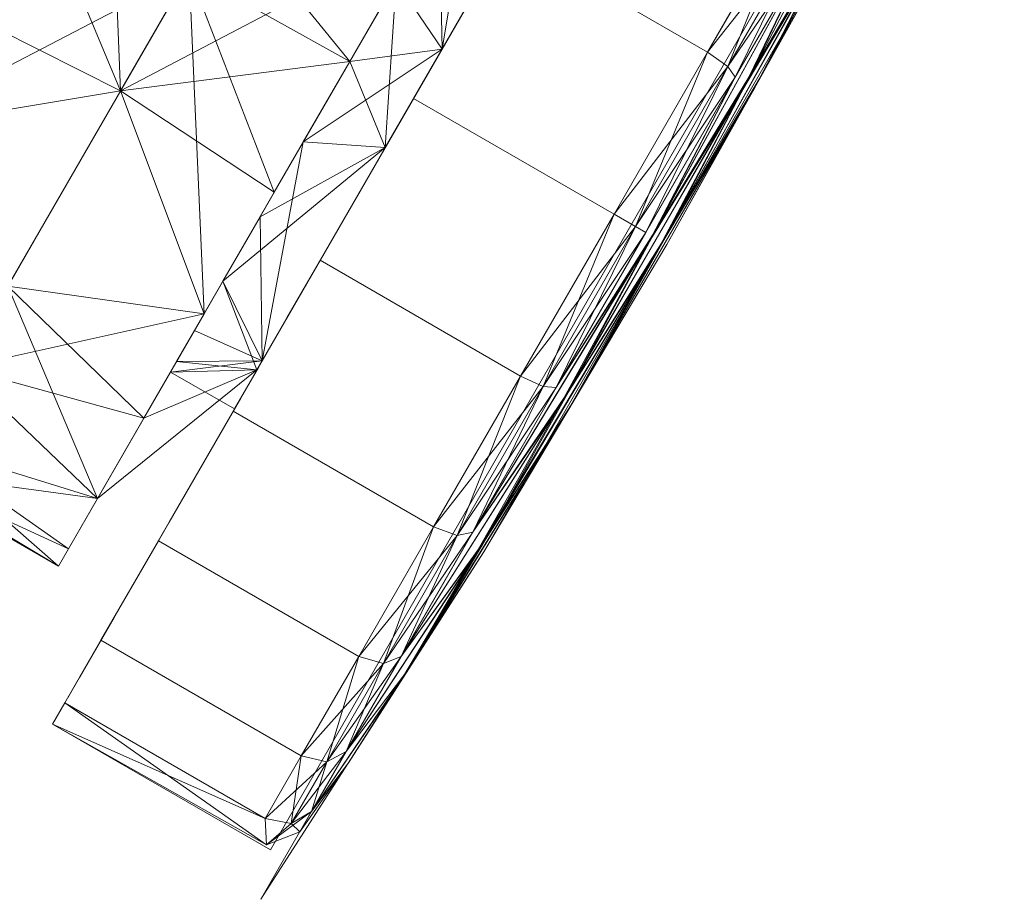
# Model space of a CAD drawing. Header units: inches. Extents: x -296 to -171, y 54 to 179.
# Tile 2 of 75: x -281.32 to -279.71, y 61.8 to 63.24. Entities that reach past the tile are written whole.
import ezdxf

# ---------------------------------------------------------------- set-up
doc = ezdxf.new("R2010")
doc.units = ezdxf.units.IN
doc.header["$LTSCALE"] = 0.299896
doc.header["$MEASUREMENT"] = 0
doc.layers.add('A-FURN-HAWORTH-ATT', color=7, linetype='Continuous')
doc.layers.add('CET Default', color=7, linetype='Continuous')
doc.layers.add('A-FURN-P-SEAT', color=7, linetype='Continuous', true_color=0xce0000)
doc.layers.add('CET color Black', color=7, linetype='Continuous', true_color=0x000000)
doc.styles.add('Arial', font='arial.ttf')

# ---------------------------------------------------------------- blocks, each defined once
blk = doc.blocks.new('*C69')
at = {"layer": 'A-FURN-P-SEAT', "linetype": 'Continuous', "lineweight": 0}
for points in [[(-0.8605, 27.5778), (-0.8924, 26.9027), (-0.8924, 25.7328), (-0.8605, 25.0576), (-0.8605, 27.5778)], [(-0.4217, 27.5), (-0.8334, 27.5), (-0.8334, 25.1354), (-0.4217, 25.1354), (-0.4217, 27.5)], [(0.4217, 25.6196), (0.4217, 26.9046), (0.3008, 26.9046), (0.3008, 27.2712), (-0.3008, 27.2712), (-0.3008, 26.9046), (-0.4217, 26.9046), (-0.4217, 25.6196), (-0.2463, 25.3571), (0.2463, 25.3571), (0.4217, 25.6196)]]:
    blk.add_lwpolyline(points, close=True, dxfattribs=at)
at = {"layer": 'A-FURN-HAWORTH-ATT', "linetype": 'Continuous', "style": 'Arial'}
for tag in ['CAPPN', 'CAPTG', 'CAPQT', 'CAPMC', 'CAPMG', 'L2', 'L3', 'PSPN', 'PST1', 'PST2', 'PST3', 'PSQT', 'PSMC', 'L1']:
    blk.add_attdef(tag, (0, 0), '', height=0.00394, dxfattribs=at).dxf.unprotected_set("ltscale", 0)
blk = doc.blocks.new('*C115')
at = {"layer": 'CET color Black', "linetype": 'Continuous', "lineweight": 0}
for points in [[(-0.8413, 27.4458, 0.8801), (-0.8605, 27.4506, 1.1823), (-0.8237, 27.4963, 1.1838), (-0.8413, 27.4458, 0.8801)], [(-0.8237, 27.4963, 1.1838), (-0.8605, 27.4506, 1.1823), (-0.8605, 27.412, 1.4756), (-0.8237, 27.4963, 1.1838)], [(-0.8237, 27.4963, 1.1838), (-0.8605, 27.412, 1.4756), (-0.8413, 27.4458, 1.4846), (-0.8237, 27.4963, 1.1838)], [(-0.8005, 27.4597, 0.8763), (-0.8413, 27.4458, 0.8801), (-0.8237, 27.4963, 1.1838), (-0.8005, 27.4597, 0.8763)], [(-0.8237, 27.4963, 1.1838), (-0.8413, 27.4458, 1.4846), (-0.8005, 27.4597, 1.4884), (-0.8237, 27.4963, 1.1838)], [(-0.4217, 27.4597, 1.4884), (-0.4217, 27.5, 1.1823), (-0.8237, 27.4963, 1.1838), (-0.4217, 27.4597, 1.4884)], [(-0.4217, 27.5, 1.1823), (-0.8005, 27.4597, 0.8763), (-0.8237, 27.4963, 1.1838), (-0.4217, 27.5, 1.1823)], [(-0.4217, 27.4597, 1.4884), (-0.8237, 27.4963, 1.1838), (-0.8005, 27.4597, 1.4884), (-0.4217, 27.4597, 1.4884)], [(-0.4217, 27.5, 1.1823), (-0.4217, 27.4597, 0.8763), (-0.8005, 27.4597, 0.8763), (-0.4217, 27.5, 1.1823)], [(-0.8005, 27.3416, 0.5912), (-0.8413, 27.4458, 0.8801), (-0.8005, 27.4597, 0.8763), (-0.8005, 27.3416, 0.5912)], [(-0.8005, 27.4597, 1.4884), (-0.8413, 27.4458, 1.4846), (-0.8413, 27.3291, 1.7663), (-0.8005, 27.4597, 1.4884)], [(-0.8005, 27.4597, 1.4884), (-0.8413, 27.3291, 1.7663), (-0.8005, 27.3416, 1.7735), (-0.8005, 27.4597, 1.4884)], [(-0.8605, 27.4506, 1.1823), (-0.8605, 27.412, 0.8891), (-0.873, 27.3128, 1.1684), (-0.8605, 27.4506, 1.1823)], [(-0.8605, 27.4506, 1.1823), (-0.873, 27.3128, 1.1684), (-0.8605, 27.412, 1.4756), (-0.8605, 27.4506, 1.1823)], [(-0.8413, 27.4458, 0.8801), (-0.8605, 27.412, 0.8891), (-0.8605, 27.4506, 1.1823), (-0.8413, 27.4458, 0.8801)], [(-0.8413, 27.3291, 0.5984), (-0.8605, 27.412, 0.8891), (-0.8413, 27.4458, 0.8801), (-0.8413, 27.3291, 0.5984)], [(-0.8413, 27.4458, 1.4846), (-0.8605, 27.412, 1.4756), (-0.8605, 27.2988, 1.7488), (-0.8413, 27.4458, 1.4846)], [(-0.8413, 27.4458, 1.4846), (-0.8605, 27.2988, 1.7488), (-0.8413, 27.3291, 1.7663), (-0.8413, 27.4458, 1.4846)], [(-0.8005, 27.3416, 0.5912), (-0.8413, 27.3291, 0.5984), (-0.8413, 27.4458, 0.8801), (-0.8005, 27.3416, 0.5912)], [(-0.8605, 27.412, 1.4756), (-0.873, 27.3128, 1.1684), (-0.8814, 27.1302, 1.4642), (-0.8605, 27.412, 1.4756)], [(-0.8605, 27.412, 1.4756), (-0.8814, 27.1302, 1.4642), (-0.8605, 27.2988, 1.7488), (-0.8605, 27.412, 1.4756)], [(-0.8605, 27.412, 0.8891), (-0.8605, 27.2988, 0.6159), (-0.8802, 27.1415, 0.8664), (-0.8605, 27.412, 0.8891)], [(-0.8605, 27.412, 0.8891), (-0.8802, 27.1415, 0.8664), (-0.873, 27.3128, 1.1684), (-0.8605, 27.412, 0.8891)], [(-0.8413, 27.3291, 0.5984), (-0.8605, 27.2988, 0.6159), (-0.8605, 27.412, 0.8891), (-0.8413, 27.3291, 0.5984)], [(-0.8005, 27.1537, 0.3463), (-0.8413, 27.3291, 0.5984), (-0.8005, 27.3416, 0.5912), (-0.8005, 27.1537, 0.3463)], [(-0.8005, 27.3416, 1.7735), (-0.8413, 27.3291, 1.7663), (-0.8413, 27.1435, 2.0081), (-0.8005, 27.3416, 1.7735)], [(-0.8005, 27.3416, 1.7735), (-0.8413, 27.1435, 2.0081), (-0.8005, 27.1537, 2.0184), (-0.8005, 27.3416, 1.7735)], [(-0.8413, 27.1435, 0.3565), (-0.8605, 27.2988, 0.6159), (-0.8413, 27.3291, 0.5984), (-0.8413, 27.1435, 0.3565)], [(-0.8413, 27.3291, 1.7663), (-0.8605, 27.2988, 1.7488), (-0.8605, 27.1188, 1.9834), (-0.8413, 27.3291, 1.7663)], [(-0.8413, 27.3291, 1.7663), (-0.8605, 27.1188, 1.9834), (-0.8413, 27.1435, 2.0081), (-0.8413, 27.3291, 1.7663)], [(-0.8005, 27.1537, 0.3463), (-0.8413, 27.1435, 0.3565), (-0.8413, 27.3291, 0.5984), (-0.8005, 27.1537, 0.3463)], [(-0.873, 27.3128, 1.1684), (-0.8802, 27.1415, 0.8664), (-0.8924, 26.9027, 1.1638), (-0.873, 27.3128, 1.1684)], [(-0.873, 27.3128, 1.1684), (-0.8924, 26.9027, 1.1638), (-0.8814, 27.1302, 1.4642), (-0.873, 27.3128, 1.1684)], [(-0.8605, 27.2988, 1.7488), (-0.8814, 27.1302, 1.4642), (-0.8843, 26.8842, 1.7488), (-0.8605, 27.2988, 1.7488)], [(-0.8605, 27.2988, 1.7488), (-0.8843, 26.8842, 1.7488), (-0.8605, 27.1188, 1.9834), (-0.8605, 27.2988, 1.7488)], [(-0.8605, 27.2988, 0.6159), (-0.8605, 27.1188, 0.3812), (-0.8825, 26.9098, 0.5902), (-0.8605, 27.2988, 0.6159)], [(-0.8605, 27.2988, 0.6159), (-0.8825, 26.9098, 0.5902), (-0.8802, 27.1415, 0.8664), (-0.8605, 27.2988, 0.6159)], [(-0.8413, 27.1435, 0.3565), (-0.8605, 27.1188, 0.3812), (-0.8605, 27.2988, 0.6159), (-0.8413, 27.1435, 0.3565)], [(0, 27.2666, 1.0361), (-0.3008, 27.2387, 0.9356), (-0.3008, 27.2712, 1.1823), (0, 27.2666, 1.0361)], [(0, 27.2119, 1.5351), (0, 27.2666, 1.0361), (-0.3008, 27.2712, 1.1823), (0, 27.2119, 1.5351)], [(0, 27.2119, 1.5351), (-0.3008, 27.2712, 1.1823), (-0.3008, 27.2387, 1.4291), (0, 27.2119, 1.5351)], [(0, 27.2666, 1.0361), (0, 27.0702, 0.5843), (-0.3008, 27.1434, 0.7056), (0, 27.2666, 1.0361)], [(0, 27.2666, 1.0361), (-0.3008, 27.1434, 0.7056), (-0.3008, 27.2387, 0.9356), (0, 27.2666, 1.0361)], [(0, 27.2119, 1.5351), (-0.3008, 27.2387, 1.4291), (-0.3008, 27.1434, 1.6591), (0, 27.2119, 1.5351)], [(0, 26.9158, 1.9348), (0, 27.2119, 1.5351), (-0.3008, 27.1434, 1.6591), (0, 26.9158, 1.9348)], [(-0.8005, 26.9089, 0.1584), (-0.8413, 27.1435, 0.3565), (-0.8005, 27.1537, 0.3463), (-0.8005, 26.9089, 0.1584)], [(-0.8005, 27.1537, 2.0184), (-0.8413, 27.1435, 2.0081), (-0.8413, 26.9016, 2.1937), (-0.8005, 27.1537, 2.0184)], [(-0.8005, 27.1537, 2.0184), (-0.8413, 26.9016, 2.1937), (-0.8005, 26.9089, 2.2063), (-0.8005, 27.1537, 2.0184)], [(-0.8814, 27.1302, 1.4642), (-0.8924, 26.9027, 1.1638), (-0.8966, 26.6109, 1.4756), (-0.8814, 27.1302, 1.4642)], [(-0.8814, 27.1302, 1.4642), (-0.8966, 26.6109, 1.4756), (-0.8843, 26.8842, 1.7488), (-0.8814, 27.1302, 1.4642)], [(-0.8802, 27.1415, 0.8664), (-0.8825, 26.9098, 0.5902), (-0.896, 26.6319, 0.8682), (-0.8802, 27.1415, 0.8664)], [(-0.8802, 27.1415, 0.8664), (-0.896, 26.6319, 0.8682), (-0.8924, 26.9027, 1.1638), (-0.8802, 27.1415, 0.8664)], [(-0.8413, 26.9016, 0.1709), (-0.8605, 27.1188, 0.3812), (-0.8413, 27.1435, 0.3565), (-0.8413, 26.9016, 0.1709)], [(-0.8413, 27.1435, 2.0081), (-0.8605, 27.1188, 1.9834), (-0.8605, 26.8842, 2.1635), (-0.8413, 27.1435, 2.0081)], [(-0.8413, 27.1435, 2.0081), (-0.8605, 26.8842, 2.1635), (-0.8413, 26.9016, 2.1937), (-0.8413, 27.1435, 2.0081)], [(-0.8005, 26.9089, 0.1584), (-0.8413, 26.9016, 0.1709), (-0.8413, 27.1435, 0.3565), (-0.8005, 26.9089, 0.1584)], [(-0.3008, 26.8846, 1.3342), (-0.4217, 26.8308, 1.479), (-0.3008, 27.1434, 1.6591), (-0.3008, 26.8846, 1.3342)], [(-0.4217, 26.8308, 1.479), (-0.3008, 26.9919, 1.8565), (-0.3008, 27.1434, 1.6591), (-0.4217, 26.8308, 1.479)], [(0, 27.0702, 0.5843), (-0.3008, 26.9919, 0.5081), (-0.3008, 27.1434, 0.7056), (0, 27.0702, 0.5843)], [(0, 26.9158, 1.9348), (-0.3008, 27.1434, 1.6591), (-0.3008, 26.9919, 1.8565), (0, 26.9158, 1.9348)], [(-0.8605, 27.1188, 1.9834), (-0.8843, 26.8842, 1.7488), (-0.8814, 26.5996, 1.9948), (-0.8605, 27.1188, 1.9834)], [(-0.8605, 27.1188, 0.3812), (-0.8802, 26.6336, 0.3585), (-0.8825, 26.9098, 0.5902), (-0.8605, 27.1188, 0.3812)], [(-0.8605, 27.1188, 1.9834), (-0.8814, 26.5996, 1.9948), (-0.8605, 26.8842, 2.1635), (-0.8605, 27.1188, 1.9834)], [(-0.8605, 27.1188, 0.3812), (-0.8605, 26.8842, 0.2012), (-0.8802, 26.6336, 0.3585), (-0.8605, 27.1188, 0.3812)], [(-0.8413, 26.9016, 0.1709), (-0.8605, 26.8842, 0.2012), (-0.8605, 27.1188, 0.3812), (-0.8413, 26.9016, 0.1709)], [(0, 27.0702, 0.5843), (0, 26.5468, 0.2381), (-0.3008, 26.7944, 0.3566), (0, 27.0702, 0.5843)], [(0, 27.0702, 0.5843), (-0.3008, 26.7944, 0.3566), (-0.3008, 26.9919, 0.5081), (0, 27.0702, 0.5843)], [(0, 27.0702, 0.5843), (0.3008, 26.7944, 0.3566), (0, 26.5468, 0.2381), (0, 27.0702, 0.5843)], [(-0.4217, 26.8308, 1.479), (-0.3008, 26.7327, 1.5973), (-0.3008, 26.9919, 1.8565), (-0.4217, 26.8308, 1.479)], [(0, 26.9158, 1.9348), (-0.3008, 26.9919, 1.8565), (-0.3008, 26.7944, 2.008), (0, 26.9158, 1.9348)], [(-0.8825, 26.9098, 0.5902), (-0.8924, 26.3362, 0.5974), (-0.896, 26.6319, 0.8682), (-0.8825, 26.9098, 0.5902)], [(-0.8825, 26.9098, 0.5902), (-0.8802, 26.6336, 0.3585), (-0.8924, 26.3362, 0.5974), (-0.8825, 26.9098, 0.5902)], [(-0.8005, 26.6237, 0.0403), (-0.8413, 26.9016, 0.1709), (-0.8005, 26.9089, 0.1584), (-0.8005, 26.6237, 0.0403)], [(-0.8005, 26.9089, 2.2063), (-0.8413, 26.9016, 2.1937), (-0.8413, 26.62, 2.3104), (-0.8005, 26.9089, 2.2063)], [(-0.8005, 26.9089, 2.2063), (-0.8413, 26.62, 2.3104), (-0.8005, 26.6237, 2.3244), (-0.8005, 26.9089, 2.2063)], [(-0.4217, 26.8138, 0.8296), (-0.3008, 26.9046, 1.1823), (-0.3008, 26.8846, 1.0304), (-0.4217, 26.8138, 0.8296)], [(-0.4217, 26.8308, 1.479), (-0.3008, 26.8846, 1.3342), (-0.3008, 26.9046, 1.1823), (-0.4217, 26.8308, 1.479)], [(-0.4217, 26.8308, 1.479), (-0.3008, 26.9046, 1.1823), (-0.4217, 26.8138, 0.8296), (-0.4217, 26.8308, 1.479)], [(0, 26.322, 2.1628), (0, 26.9158, 1.9348), (-0.3008, 26.7944, 2.008), (0, 26.322, 2.1628)], [(0, 26.322, 2.1628), (0.3008, 26.7944, 2.008), (0, 26.9158, 1.9348), (0, 26.322, 2.1628)], [(-0.8924, 26.9027, 1.1638), (-0.896, 26.6319, 0.8682), (-0.9005, 26.3177, 1.1823), (-0.8924, 26.9027, 1.1638)], [(-0.8924, 26.9027, 1.1638), (-0.9005, 26.3177, 1.1823), (-0.8966, 26.6109, 1.4756), (-0.8924, 26.9027, 1.1638)], [(-0.8413, 26.62, 0.0543), (-0.8605, 26.8842, 0.2012), (-0.8413, 26.9016, 0.1709), (-0.8413, 26.62, 0.0543)], [(-0.8413, 26.9016, 2.1937), (-0.8605, 26.8842, 2.1635), (-0.8605, 26.6109, 2.2767), (-0.8413, 26.9016, 2.1937)], [(-0.8413, 26.9016, 2.1937), (-0.8605, 26.6109, 2.2767), (-0.8413, 26.62, 2.3104), (-0.8413, 26.9016, 2.1937)], [(-0.8005, 26.6237, 0.0403), (-0.8413, 26.62, 0.0543), (-0.8413, 26.9016, 0.1709), (-0.8005, 26.6237, 0.0403)], [(-0.8843, 26.8842, 1.7488), (-0.8966, 26.6109, 1.4756), (-0.8924, 26.2992, 1.7673), (-0.8843, 26.8842, 1.7488)], [(-0.8843, 26.8842, 1.7488), (-0.8924, 26.2992, 1.7673), (-0.8814, 26.5996, 1.9948), (-0.8843, 26.8842, 1.7488)], [(-0.8605, 26.8842, 2.1635), (-0.8814, 26.5996, 1.9948), (-0.873, 26.3038, 2.1774), (-0.8605, 26.8842, 2.1635)], [(-0.8605, 26.8842, 0.2012), (-0.873, 26.3316, 0.1872), (-0.8802, 26.6336, 0.3585), (-0.8605, 26.8842, 0.2012)], [(-0.8605, 26.8842, 0.2012), (-0.8605, 26.6109, 0.088), (-0.873, 26.3316, 0.1872), (-0.8605, 26.8842, 0.2012)], [(-0.8605, 26.8842, 2.1635), (-0.873, 26.3038, 2.1774), (-0.8605, 26.6109, 2.2767), (-0.8605, 26.8842, 2.1635)], [(-0.8413, 26.62, 0.0543), (-0.8605, 26.6109, 0.088), (-0.8605, 26.8842, 0.2012), (-0.8413, 26.62, 0.0543)], [(-0.4217, 26.8138, 0.8296), (-0.3008, 26.8846, 1.0304), (-0.3008, 26.826, 0.8889), (-0.4217, 26.8138, 0.8296)], [(-0.4217, 26.4108, 1.7806), (-0.3008, 26.7327, 1.5973), (-0.4217, 26.8308, 1.479), (-0.4217, 26.4108, 1.7806)], [(-0.4217, 26.8138, 0.8296), (-0.3008, 26.826, 0.8889), (-0.3008, 26.7327, 0.7674), (-0.4217, 26.8138, 0.8296)], [(-0.4217, 26.8138, 0.8296), (-0.3008, 26.6111, 0.6741), (-0.3008, 26.4696, 0.6155), (-0.4217, 26.8138, 0.8296)], [(-0.4217, 26.8138, 0.8296), (-0.3008, 26.4696, 0.6155), (-0.4217, 26.2248, 0.584), (-0.4217, 26.8138, 0.8296)], [(-0.4217, 26.8138, 0.8296), (-0.3008, 26.7327, 0.7674), (-0.3008, 26.6111, 0.6741), (-0.4217, 26.8138, 0.8296)], [(0, 26.5468, 0.2381), (-0.3008, 26.5645, 0.2613), (-0.3008, 26.7944, 0.3566), (0, 26.5468, 0.2381)], [(0, 26.322, 2.1628), (-0.3008, 26.7944, 2.008), (-0.3008, 26.5645, 2.1033), (0, 26.322, 2.1628)], [(0, 26.5468, 0.2381), (0.3008, 26.7944, 0.3566), (0.3008, 26.5645, 0.2613), (0, 26.5468, 0.2381)], [(0, 26.322, 2.1628), (0.3008, 26.5645, 2.1033), (0.3008, 26.7944, 2.008), (0, 26.322, 2.1628)], [(-0.4217, 26.4108, 1.7806), (-0.3008, 26.6111, 1.6906), (-0.3008, 26.7327, 1.5973), (-0.4217, 26.4108, 1.7806)], [(-0.896, 26.6319, 0.8682), (-0.8966, 26.0245, 0.8891), (-0.9005, 26.3177, 1.1823), (-0.896, 26.6319, 0.8682)], [(-0.896, 26.6319, 0.8682), (-0.8924, 26.3362, 0.5974), (-0.8966, 26.0245, 0.8891), (-0.896, 26.6319, 0.8682)], [(-0.8802, 26.6336, 0.3585), (-0.8814, 26.0358, 0.3698), (-0.8924, 26.3362, 0.5974), (-0.8802, 26.6336, 0.3585)], [(-0.8802, 26.6336, 0.3585), (-0.873, 26.3316, 0.1872), (-0.8814, 26.0358, 0.3698), (-0.8802, 26.6336, 0.3585)], [(-0.8413, 26.3177, 0.0145), (-0.8605, 26.6109, 0.088), (-0.8413, 26.62, 0.0543), (-0.8413, 26.3177, 0.0145)], [(-0.8413, 26.62, 2.3104), (-0.8605, 26.6109, 2.2767), (-0.8605, 26.3177, 2.3152), (-0.8413, 26.62, 2.3104)], [(-0.8413, 26.62, 2.3104), (-0.8605, 26.3177, 2.3152), (-0.8413, 26.3177, 2.3502), (-0.8413, 26.62, 2.3104)], [(-0.8005, 26.3177, 0), (-0.8413, 26.62, 0.0543), (-0.8005, 26.6237, 0.0403), (-0.8005, 26.3177, 0)], [(-0.8005, 26.6237, 2.3244), (-0.8413, 26.62, 2.3104), (-0.8413, 26.3177, 2.3502), (-0.8005, 26.6237, 2.3244)], [(-0.8005, 26.6237, 2.3244), (-0.8413, 26.3177, 2.3502), (-0.8005, 26.3177, 2.3647), (-0.8005, 26.6237, 2.3244)], [(-0.8005, 26.3177, 0), (-0.8413, 26.3177, 0.0145), (-0.8413, 26.62, 0.0543), (-0.8005, 26.3177, 0)], [(-0.8966, 26.6109, 1.4756), (-0.9005, 26.3177, 1.1823), (-0.896, 26.0035, 1.4965), (-0.8966, 26.6109, 1.4756)], [(-0.8966, 26.6109, 1.4756), (-0.896, 26.0035, 1.4965), (-0.8924, 26.2992, 1.7673), (-0.8966, 26.6109, 1.4756)], [(-0.8814, 26.5996, 1.9948), (-0.8924, 26.2992, 1.7673), (-0.8802, 26.0018, 2.0061), (-0.8814, 26.5996, 1.9948)], [(-0.8814, 26.5996, 1.9948), (-0.8802, 26.0018, 2.0061), (-0.873, 26.3038, 2.1774), (-0.8814, 26.5996, 1.9948)], [(-0.8605, 26.6109, 0.088), (-0.8605, 26.0245, 0.088), (-0.873, 26.3316, 0.1872), (-0.8605, 26.6109, 0.088)], [(-0.8605, 26.6109, 2.2767), (-0.873, 26.3038, 2.1774), (-0.8605, 26.0245, 2.2767), (-0.8605, 26.6109, 2.2767)], [(-0.8413, 26.3177, 0.0145), (-0.8605, 26.3177, 0.0494), (-0.8605, 26.6109, 0.088), (-0.8413, 26.3177, 0.0145)], [(-0.8605, 26.6109, 0.088), (-0.8605, 26.3177, 0.0494), (-0.8605, 26.0245, 0.088), (-0.8605, 26.6109, 0.088)], [(-0.8605, 26.6109, 2.2767), (-0.8605, 26.0245, 2.2767), (-0.8605, 26.3177, 2.3152), (-0.8605, 26.6109, 2.2767)], [(-0.4217, 26.4108, 1.7806), (-0.3008, 26.4696, 1.7492), (-0.3008, 26.6111, 1.6906), (-0.4217, 26.4108, 1.7806)], [(0, 26.5468, 0.2381), (-0.3008, 26.3177, 0.2289), (-0.3008, 26.5645, 0.2613), (0, 26.5468, 0.2381)], [(0, 26.322, 2.1628), (-0.3008, 26.5645, 2.1033), (-0.3008, 26.3177, 2.1358), (0, 26.322, 2.1628)], [(0, 26.5468, 0.2381), (0.3008, 26.5645, 0.2613), (0.3008, 26.3177, 0.2289), (0, 26.5468, 0.2381)], [(0, 26.5468, 0.2381), (0, 25.812, 0.3526), (-0.3008, 26.0709, 0.2613), (0, 26.5468, 0.2381)], [(0, 26.5468, 0.2381), (-0.3008, 26.0709, 0.2613), (-0.3008, 26.3177, 0.2289), (0, 26.5468, 0.2381)], [(0, 26.5468, 0.2381), (0.3008, 26.3177, 0.2289), (0.3008, 26.0709, 0.2613), (0, 26.5468, 0.2381)], [(0, 26.5468, 0.2381), (0.3008, 26.0709, 0.2613), (0, 25.812, 0.3526), (0, 26.5468, 0.2381)], [(-0.4217, 26.2248, 0.584), (-0.3008, 26.4696, 0.6155), (-0.3008, 26.3177, 0.5955), (-0.4217, 26.2248, 0.584)], [(-0.4217, 26.4108, 1.7806), (-0.3008, 26.3177, 1.7692), (-0.3008, 26.4696, 1.7492), (-0.4217, 26.4108, 1.7806)], [(-0.4217, 25.8461, 1.562), (-0.3008, 26.1658, 1.7492), (-0.4217, 26.4108, 1.7806), (-0.4217, 25.8461, 1.562)], [(-0.4217, 26.4108, 1.7806), (-0.3008, 26.1658, 1.7492), (-0.3008, 26.3177, 1.7692), (-0.4217, 26.4108, 1.7806)], [(-0.8924, 26.3362, 0.5974), (-0.8843, 25.7512, 0.6159), (-0.8966, 26.0245, 0.8891), (-0.8924, 26.3362, 0.5974)], [(-0.8924, 26.3362, 0.5974), (-0.8814, 26.0358, 0.3698), (-0.8843, 25.7512, 0.6159), (-0.8924, 26.3362, 0.5974)], [(-0.873, 26.3316, 0.1872), (-0.8605, 25.7512, 0.2012), (-0.8814, 26.0358, 0.3698), (-0.873, 26.3316, 0.1872)], [(-0.873, 26.3316, 0.1872), (-0.8605, 26.0245, 0.088), (-0.8605, 25.7512, 0.2012), (-0.873, 26.3316, 0.1872)], [(-0.9005, 26.3177, 1.1823), (-0.8966, 26.0245, 0.8891), (-0.8924, 25.7327, 1.2008), (-0.9005, 26.3177, 1.1823)], [(-0.9005, 26.3177, 1.1823), (-0.8924, 25.7327, 1.2008), (-0.896, 26.0035, 1.4965), (-0.9005, 26.3177, 1.1823)], [(-0.8413, 26.0155, 0.0543), (-0.8605, 26.0245, 0.088), (-0.8605, 26.3177, 0.0494), (-0.8413, 26.0155, 0.0543)], [(-0.8413, 26.0155, 0.0543), (-0.8605, 26.3177, 0.0494), (-0.8413, 26.3177, 0.0145), (-0.8413, 26.0155, 0.0543)], [(-0.8413, 26.3177, 2.3502), (-0.8605, 26.3177, 2.3152), (-0.8605, 26.0245, 2.2767), (-0.8413, 26.3177, 2.3502)], [(-0.8413, 26.3177, 2.3502), (-0.8605, 26.0245, 2.2767), (-0.8413, 26.0155, 2.3104), (-0.8413, 26.3177, 2.3502)], [(-0.8005, 26.0117, 0.0403), (-0.8413, 26.0155, 0.0543), (-0.8413, 26.3177, 0.0145), (-0.8005, 26.0117, 0.0403)], [(-0.8005, 26.0117, 0.0403), (-0.8413, 26.3177, 0.0145), (-0.8005, 26.3177, 0), (-0.8005, 26.0117, 0.0403)], [(-0.8005, 26.3177, 2.3647), (-0.8413, 26.3177, 2.3502), (-0.8413, 26.0155, 2.3104), (-0.8005, 26.3177, 2.3647)], [(-0.8005, 26.3177, 2.3647), (-0.8413, 26.0155, 2.3104), (-0.8005, 26.0117, 2.3244), (-0.8005, 26.3177, 2.3647)], [(-0.4217, 26.2248, 0.584), (-0.3008, 26.3177, 0.5955), (-0.3008, 26.1658, 0.6155), (-0.4217, 26.2248, 0.584)], [(-0.3008, 26.3177, 2.1358), (0, 26.2033, 2.1363), (0, 26.322, 2.1628), (-0.3008, 26.3177, 2.1358)], [(-0.3008, 26.3177, 2.1358), (-0.3008, 26.144, 2.1358), (0, 26.2033, 2.1363), (-0.3008, 26.3177, 2.1358)], [(-0.8924, 26.2992, 1.7673), (-0.896, 26.0035, 1.4965), (-0.8825, 25.7256, 1.7745), (-0.8924, 26.2992, 1.7673)], [(-0.8924, 26.2992, 1.7673), (-0.8825, 25.7256, 1.7745), (-0.8802, 26.0018, 2.0061), (-0.8924, 26.2992, 1.7673)], [(-0.873, 26.3038, 2.1774), (-0.8802, 26.0018, 2.0061), (-0.8605, 25.7512, 2.1635), (-0.873, 26.3038, 2.1774)], [(-0.873, 26.3038, 2.1774), (-0.8605, 25.7512, 2.1635), (-0.8605, 26.0245, 2.2767), (-0.873, 26.3038, 2.1774)], [(-0.4217, 26.2248, 0.584), (-0.3008, 26.1658, 0.6155), (-0.3008, 26.0243, 0.6741), (-0.4217, 26.2248, 0.584)], [(-0.4217, 26.2248, 0.584), (-0.3008, 26.0243, 0.6741), (-0.3008, 25.9027, 0.7674), (-0.4217, 26.2248, 0.584)], [(-0.4217, 26.2248, 0.584), (-0.3008, 25.9027, 0.7674), (-0.4217, 25.7531, 0.9637), (-0.4217, 26.2248, 0.584)], [(-0.8814, 26.0358, 0.3698), (-0.8605, 25.5166, 0.3812), (-0.8843, 25.7512, 0.6159), (-0.8814, 26.0358, 0.3698)], [(-0.8814, 26.0358, 0.3698), (-0.8605, 25.7512, 0.2012), (-0.8605, 25.5166, 0.3812), (-0.8814, 26.0358, 0.3698)], [(-0.8966, 26.0245, 0.8891), (-0.8843, 25.7512, 0.6159), (-0.8814, 25.5053, 0.9005), (-0.8966, 26.0245, 0.8891)], [(-0.8966, 26.0245, 0.8891), (-0.8814, 25.5053, 0.9005), (-0.8924, 25.7327, 1.2008), (-0.8966, 26.0245, 0.8891)], [(-0.8413, 25.7338, 0.1709), (-0.8605, 25.7512, 0.2012), (-0.8605, 26.0245, 0.088), (-0.8413, 25.7338, 0.1709)], [(-0.8413, 25.7338, 0.1709), (-0.8605, 26.0245, 0.088), (-0.8413, 26.0155, 0.0543), (-0.8413, 25.7338, 0.1709)], [(-0.8413, 26.0155, 2.3104), (-0.8605, 26.0245, 2.2767), (-0.8605, 25.7512, 2.1635), (-0.8413, 26.0155, 2.3104)], [(-0.896, 26.0035, 1.4965), (-0.8924, 25.7327, 1.2008), (-0.8802, 25.4939, 1.4982), (-0.896, 26.0035, 1.4965)], [(-0.896, 26.0035, 1.4965), (-0.8802, 25.4939, 1.4982), (-0.8825, 25.7256, 1.7745), (-0.896, 26.0035, 1.4965)], [(-0.8802, 26.0018, 2.0061), (-0.8825, 25.7256, 1.7745), (-0.8605, 25.5166, 1.9834), (-0.8802, 26.0018, 2.0061)], [(-0.8802, 26.0018, 2.0061), (-0.8605, 25.5166, 1.9834), (-0.8605, 25.7512, 2.1635), (-0.8802, 26.0018, 2.0061)], [(-0.8413, 26.0155, 2.3104), (-0.8605, 25.7512, 2.1635), (-0.8413, 25.7338, 2.1937), (-0.8413, 26.0155, 2.3104)], [(-0.8005, 25.7266, 0.1584), (-0.8413, 25.7338, 0.1709), (-0.8413, 26.0155, 0.0543), (-0.8005, 25.7266, 0.1584)], [(-0.8005, 25.7266, 0.1584), (-0.8413, 26.0155, 0.0543), (-0.8005, 26.0117, 0.0403), (-0.8005, 25.7266, 0.1584)], [(-0.8005, 26.0117, 2.3244), (-0.8413, 26.0155, 2.3104), (-0.8413, 25.7338, 2.1937), (-0.8005, 26.0117, 2.3244)], [(-0.8005, 26.0117, 2.3244), (-0.8413, 25.7338, 2.1937), (-0.8005, 25.7266, 2.2063), (-0.8005, 26.0117, 2.3244)]]:
    blk.add_3dface(points, dxfattribs=at)
for points, invisible_edges in [([(-0.4217, 27.5, 1.1823), (-0.4217, 27.4504, 1.1823), (-0.4217, 27.4118, 0.8892), (-0.4217, 27.5, 1.1823)], 13), ([(-0.4217, 27.5, 1.1823), (-0.4217, 27.4118, 0.8892), (-0.4217, 27.4597, 0.8763), (-0.4217, 27.5, 1.1823)], 11), ([(-0.4217, 27.4597, 1.4884), (-0.4217, 27.4504, 1.1823), (-0.4217, 27.5, 1.1823), (-0.4217, 27.4597, 1.4884)], 11), ([(-0.4217, 27.3416, 1.7735), (-0.4217, 27.4597, 1.4884), (-0.8005, 27.4597, 1.4884), (-0.4217, 27.3416, 1.7735)], 4), ([(-0.4217, 27.3416, 1.7735), (-0.8005, 27.4597, 1.4884), (-0.8005, 27.3416, 1.7735), (-0.4217, 27.3416, 1.7735)], 9), ([(-0.4217, 27.4597, 0.8763), (-0.4217, 27.3416, 0.5912), (-0.8005, 27.3416, 0.5912), (-0.4217, 27.4597, 0.8763)], 4), ([(-0.4217, 27.4597, 0.8763), (-0.8005, 27.3416, 0.5912), (-0.8005, 27.4597, 0.8763), (-0.4217, 27.4597, 0.8763)], 9), ([(-0.4217, 27.4597, 0.8763), (-0.4217, 27.4118, 0.8892), (-0.4217, 27.2987, 0.6159), (-0.4217, 27.4597, 0.8763)], 13), ([(-0.4217, 27.4597, 0.8763), (-0.4217, 27.2987, 0.6159), (-0.4217, 27.3416, 0.5912), (-0.4217, 27.4597, 0.8763)], 11), ([(-0.4217, 27.4597, 1.4884), (-0.4217, 27.4118, 1.4755), (-0.4217, 27.4504, 1.1823), (-0.4217, 27.4597, 1.4884)], 13), ([(-0.4217, 27.3416, 1.7735), (-0.4217, 27.4118, 1.4755), (-0.4217, 27.4597, 1.4884), (-0.4217, 27.3416, 1.7735)], 11), ([(-0.4217, 27.4118, 1.4755), (-0.4217, 26.9046, 1.1823), (-0.4217, 27.4504, 1.1823), (-0.4217, 27.4118, 1.4755)], 11), ([(-0.4217, 27.4504, 1.1823), (-0.4217, 26.9046, 1.1823), (-0.4217, 26.8846, 1.0304), (-0.4217, 27.4504, 1.1823)], 13), ([(-0.4217, 27.4504, 1.1823), (-0.4217, 26.8846, 1.0304), (-0.4217, 27.4118, 0.8892), (-0.4217, 27.4504, 1.1823)], 11), ([(-0.4217, 27.3416, 1.7735), (-0.4217, 27.2987, 1.7487), (-0.4217, 27.4118, 1.4755), (-0.4217, 27.3416, 1.7735)], 13), ([(-0.4217, 27.2987, 1.7487), (-0.4217, 26.8846, 1.3342), (-0.4217, 27.4118, 1.4755), (-0.4217, 27.2987, 1.7487)], 11), ([(-0.4217, 27.4118, 1.4755), (-0.4217, 26.8846, 1.3342), (-0.4217, 26.9046, 1.1823), (-0.4217, 27.4118, 1.4755)], 13), ([(-0.4217, 27.4118, 0.8892), (-0.4217, 26.8846, 1.0304), (-0.4217, 26.826, 0.8889), (-0.4217, 27.4118, 0.8892)], 13), ([(-0.4217, 27.4118, 0.8892), (-0.4217, 26.826, 0.8889), (-0.4217, 27.2987, 0.6159), (-0.4217, 27.4118, 0.8892)], 11), ([(-0.4217, 27.1537, 2.0184), (-0.4217, 27.3416, 1.7735), (-0.8005, 27.3416, 1.7735), (-0.4217, 27.1537, 2.0184)], 4), ([(-0.4217, 27.1537, 2.0184), (-0.8005, 27.3416, 1.7735), (-0.8005, 27.1537, 2.0184), (-0.4217, 27.1537, 2.0184)], 9), ([(-0.4217, 27.3416, 0.5912), (-0.4217, 27.1537, 0.3463), (-0.8005, 27.1537, 0.3463), (-0.4217, 27.3416, 0.5912)], 4), ([(-0.4217, 27.3416, 0.5912), (-0.8005, 27.1537, 0.3463), (-0.8005, 27.3416, 0.5912), (-0.4217, 27.3416, 0.5912)], 9), ([(-0.4217, 27.1537, 2.0184), (-0.4217, 27.2987, 1.7487), (-0.4217, 27.3416, 1.7735), (-0.4217, 27.1537, 2.0184)], 11), ([(-0.4217, 27.3416, 0.5912), (-0.4217, 27.2987, 0.6159), (-0.4217, 27.1187, 0.3814), (-0.4217, 27.3416, 0.5912)], 13), ([(-0.4217, 27.3416, 0.5912), (-0.4217, 27.1187, 0.3814), (-0.4217, 27.1537, 0.3463), (-0.4217, 27.3416, 0.5912)], 11), ([(-0.4217, 27.1537, 2.0184), (-0.4217, 27.1187, 1.9833), (-0.4217, 27.2987, 1.7487), (-0.4217, 27.1537, 2.0184)], 13), ([(-0.4217, 27.2987, 1.7487), (-0.4217, 26.826, 1.4758), (-0.4217, 26.8846, 1.3342), (-0.4217, 27.2987, 1.7487)], 13), ([(-0.4217, 27.2987, 0.6159), (-0.4217, 26.826, 0.8889), (-0.4217, 26.7327, 0.7674), (-0.4217, 27.2987, 0.6159)], 13), ([(-0.4217, 27.2987, 0.6159), (-0.4217, 26.7327, 0.7674), (-0.4217, 27.1187, 0.3814), (-0.4217, 27.2987, 0.6159)], 11), ([(-0.4217, 27.1187, 1.9833), (-0.4217, 26.826, 1.4758), (-0.4217, 27.2987, 1.7487), (-0.4217, 27.1187, 1.9833)], 11), ([(-0.3008, 26.8846, 1.0304), (-0.3008, 26.9046, 1.1823), (-0.3008, 27.2712, 1.1823), (-0.3008, 26.8846, 1.0304)], 6), ([(-0.3008, 26.8846, 1.0304), (-0.3008, 27.2712, 1.1823), (-0.3008, 27.2387, 0.9356), (-0.3008, 26.8846, 1.0304)], 13), ([(-0.3008, 26.9046, 1.1823), (-0.3008, 27.2387, 1.4291), (-0.3008, 27.2712, 1.1823), (-0.3008, 26.9046, 1.1823)], 13), ([(-0.3008, 26.826, 0.8889), (-0.3008, 26.8846, 1.0304), (-0.3008, 27.2387, 0.9356), (-0.3008, 26.826, 0.8889)], 6), ([(-0.3008, 26.826, 0.8889), (-0.3008, 27.2387, 0.9356), (-0.3008, 27.1434, 0.7056), (-0.3008, 26.826, 0.8889)], 13), ([(-0.3008, 26.9046, 1.1823), (-0.3008, 26.8846, 1.3342), (-0.3008, 27.2387, 1.4291), (-0.3008, 26.9046, 1.1823)], 6), ([(-0.3008, 26.8846, 1.3342), (-0.3008, 27.1434, 1.6591), (-0.3008, 27.2387, 1.4291), (-0.3008, 26.8846, 1.3342)], 4), ([(-0.4217, 26.9089, 2.2063), (-0.4217, 27.1537, 2.0184), (-0.8005, 27.1537, 2.0184), (-0.4217, 26.9089, 2.2063)], 4), ([(-0.4217, 26.9089, 2.2063), (-0.8005, 27.1537, 2.0184), (-0.8005, 26.9089, 2.2063), (-0.4217, 26.9089, 2.2063)], 9), ([(-0.4217, 27.1537, 0.3463), (-0.4217, 26.9089, 0.1584), (-0.8005, 26.9089, 0.1584), (-0.4217, 27.1537, 0.3463)], 4), ([(-0.4217, 27.1537, 0.3463), (-0.8005, 26.9089, 0.1584), (-0.8005, 27.1537, 0.3463), (-0.4217, 27.1537, 0.3463)], 9), ([(-0.4217, 26.9089, 2.2063), (-0.4217, 27.1187, 1.9833), (-0.4217, 27.1537, 2.0184), (-0.4217, 26.9089, 2.2063)], 11), ([(-0.4217, 27.1537, 0.3463), (-0.4217, 27.1187, 0.3814), (-0.4217, 26.8841, 0.2013), (-0.4217, 27.1537, 0.3463)], 13), ([(-0.4217, 27.1537, 0.3463), (-0.4217, 26.8841, 0.2013), (-0.4217, 26.9089, 0.1584), (-0.4217, 27.1537, 0.3463)], 11), ([(-0.3008, 26.7327, 0.7674), (-0.3008, 26.826, 0.8889), (-0.3008, 27.1434, 0.7056), (-0.3008, 26.7327, 0.7674)], 6), ([(-0.3008, 26.7327, 0.7674), (-0.3008, 27.1434, 0.7056), (-0.3008, 26.9919, 0.5081), (-0.3008, 26.7327, 0.7674)], 13), ([(-0.4217, 26.9089, 2.2063), (-0.4217, 26.8841, 2.1633), (-0.4217, 27.1187, 1.9833), (-0.4217, 26.9089, 2.2063)], 13), ([(-0.4217, 27.1187, 0.3814), (-0.4217, 26.7327, 0.7674), (-0.4217, 26.6111, 0.6741), (-0.4217, 27.1187, 0.3814)], 13), ([(-0.4217, 27.1187, 0.3814), (-0.4217, 26.6111, 0.6741), (-0.4217, 26.8841, 0.2013), (-0.4217, 27.1187, 0.3814)], 11), ([(-0.4217, 27.1187, 1.9833), (-0.4217, 26.7327, 1.5973), (-0.4217, 26.826, 1.4758), (-0.4217, 27.1187, 1.9833)], 13), ([(-0.4217, 26.8841, 2.1633), (-0.4217, 26.7327, 1.5973), (-0.4217, 27.1187, 1.9833), (-0.4217, 26.8841, 2.1633)], 11), ([(-0.3008, 26.6111, 0.6741), (-0.3008, 26.7327, 0.7674), (-0.3008, 26.9919, 0.5081), (-0.3008, 26.6111, 0.6741)], 6), ([(-0.3008, 26.6111, 0.6741), (-0.3008, 26.9919, 0.5081), (-0.3008, 26.7944, 0.3566), (-0.3008, 26.6111, 0.6741)], 13), ([(-0.3008, 26.7327, 1.5973), (-0.3008, 26.7944, 2.008), (-0.3008, 26.9919, 1.8565), (-0.3008, 26.7327, 1.5973)], 9), ([(-0.4217, 26.6237, 2.3244), (-0.4217, 26.9089, 2.2063), (-0.8005, 26.9089, 2.2063), (-0.4217, 26.6237, 2.3244)], 4), ([(-0.4217, 26.6237, 2.3244), (-0.8005, 26.9089, 2.2063), (-0.8005, 26.6237, 2.3244), (-0.4217, 26.6237, 2.3244)], 9), ([(-0.4217, 26.9089, 0.1584), (-0.4217, 26.6237, 0.0403), (-0.8005, 26.6237, 0.0403), (-0.4217, 26.9089, 0.1584)], 4), ([(-0.4217, 26.9089, 0.1584), (-0.8005, 26.6237, 0.0403), (-0.8005, 26.9089, 0.1584), (-0.4217, 26.9089, 0.1584)], 9), ([(-0.4217, 26.6237, 2.3244), (-0.4217, 26.8841, 2.1633), (-0.4217, 26.9089, 2.2063), (-0.4217, 26.6237, 2.3244)], 11), ([(-0.4217, 26.9089, 0.1584), (-0.4217, 26.8841, 0.2013), (-0.4217, 26.6109, 0.0882), (-0.4217, 26.9089, 0.1584)], 13), ([(-0.4217, 26.9089, 0.1584), (-0.4217, 26.6109, 0.0882), (-0.4217, 26.6237, 0.0403), (-0.4217, 26.9089, 0.1584)], 11), ([(-0.4217, 26.6237, 2.3244), (-0.4217, 26.6109, 2.2765), (-0.4217, 26.8841, 2.1633), (-0.4217, 26.6237, 2.3244)], 13), ([(-0.4217, 26.8841, 0.2013), (-0.4217, 26.6111, 0.6741), (-0.4217, 26.4696, 0.6155), (-0.4217, 26.8841, 0.2013)], 13), ([(-0.4217, 26.8841, 0.2013), (-0.4217, 26.4696, 0.6155), (-0.4217, 26.6109, 0.0882), (-0.4217, 26.8841, 0.2013)], 11), ([(-0.4217, 26.8841, 2.1633), (-0.4217, 26.6111, 1.6906), (-0.4217, 26.7327, 1.5973), (-0.4217, 26.8841, 2.1633)], 13), ([(-0.4217, 26.6109, 2.2765), (-0.4217, 26.6111, 1.6906), (-0.4217, 26.8841, 2.1633), (-0.4217, 26.6109, 2.2765)], 11), ([(-0.3008, 26.4696, 0.6155), (-0.3008, 26.6111, 0.6741), (-0.3008, 26.7944, 0.3566), (-0.3008, 26.4696, 0.6155)], 6), ([(-0.3008, 26.4696, 0.6155), (-0.3008, 26.7944, 0.3566), (-0.3008, 26.5645, 0.2613), (-0.3008, 26.4696, 0.6155)], 13), ([(-0.3008, 26.7327, 1.5973), (-0.3008, 26.6111, 1.6906), (-0.3008, 26.7944, 2.008), (-0.3008, 26.7327, 1.5973)], 6), ([(-0.3008, 26.6111, 1.6906), (-0.3008, 26.5645, 2.1033), (-0.3008, 26.7944, 2.008), (-0.3008, 26.6111, 1.6906)], 13), ([(-0.4217, 26.3177, 2.3647), (-0.4217, 26.6237, 2.3244), (-0.8005, 26.6237, 2.3244), (-0.4217, 26.3177, 2.3647)], 4), ([(-0.4217, 26.3177, 2.3647), (-0.8005, 26.6237, 2.3244), (-0.8005, 26.3177, 2.3647), (-0.4217, 26.3177, 2.3647)], 9), ([(-0.4217, 26.6237, 0.0403), (-0.4217, 26.3177, 0), (-0.8005, 26.3177, 0), (-0.4217, 26.6237, 0.0403)], 4), ([(-0.4217, 26.6237, 0.0403), (-0.8005, 26.3177, 0), (-0.8005, 26.6237, 0.0403), (-0.4217, 26.6237, 0.0403)], 9), ([(-0.4217, 26.6237, 0.0403), (-0.4217, 26.6109, 0.0882), (-0.4217, 26.3177, 0.0496), (-0.4217, 26.6237, 0.0403)], 13), ([(-0.4217, 26.6237, 0.0403), (-0.4217, 26.3177, 0.0496), (-0.4217, 26.3177, 0), (-0.4217, 26.6237, 0.0403)], 11), ([(-0.4217, 26.3177, 2.3647), (-0.4217, 26.6109, 2.2765), (-0.4217, 26.6237, 2.3244), (-0.4217, 26.3177, 2.3647)], 11), ([(-0.4217, 26.6109, 2.2765), (-0.4217, 26.4696, 1.7492), (-0.4217, 26.6111, 1.6906), (-0.4217, 26.6109, 2.2765)], 13), ([(-0.4217, 26.3177, 2.3647), (-0.4217, 26.3177, 2.315), (-0.4217, 26.6109, 2.2765), (-0.4217, 26.3177, 2.3647)], 13), ([(-0.4217, 26.3177, 2.315), (-0.4217, 26.4696, 1.7492), (-0.4217, 26.6109, 2.2765), (-0.4217, 26.3177, 2.315)], 11), ([(-0.4217, 26.6109, 0.0882), (-0.4217, 26.4696, 0.6155), (-0.4217, 26.3177, 0.5955), (-0.4217, 26.6109, 0.0882)], 13), ([(-0.4217, 26.6109, 0.0882), (-0.4217, 26.3177, 0.5955), (-0.4217, 26.3177, 0.0496), (-0.4217, 26.6109, 0.0882)], 11), ([(-0.3008, 26.6111, 1.6906), (-0.3008, 26.4696, 1.7492), (-0.3008, 26.5645, 2.1033), (-0.3008, 26.6111, 1.6906)], 6), ([(-0.3008, 26.4696, 1.7492), (-0.3008, 26.3177, 2.1358), (-0.3008, 26.5645, 2.1033), (-0.3008, 26.4696, 1.7492)], 13), ([(-0.3008, 26.3177, 0.5955), (-0.3008, 26.4696, 0.6155), (-0.3008, 26.5645, 0.2613), (-0.3008, 26.3177, 0.5955)], 6), ([(-0.3008, 26.3177, 0.5955), (-0.3008, 26.5645, 0.2613), (-0.3008, 26.3177, 0.2289), (-0.3008, 26.3177, 0.5955)], 13), ([(-0.4217, 26.3177, 2.315), (-0.4217, 26.3177, 1.7692), (-0.4217, 26.4696, 1.7492), (-0.4217, 26.3177, 2.315)], 13), ([(-0.3008, 26.4696, 1.7492), (-0.3008, 26.3177, 1.7692), (-0.3008, 26.3177, 2.1358), (-0.3008, 26.4696, 1.7492)], 6), ([(-0.4217, 26.0117, 2.3244), (-0.4217, 26.3177, 2.3647), (-0.8005, 26.3177, 2.3647), (-0.4217, 26.0117, 2.3244)], 4), ([(-0.4217, 26.0117, 2.3244), (-0.8005, 26.3177, 2.3647), (-0.8005, 26.0117, 2.3244), (-0.4217, 26.0117, 2.3244)], 9), ([(-0.4217, 26.3177, 0), (-0.4217, 26.0117, 0.0403), (-0.8005, 26.0117, 0.0403), (-0.4217, 26.3177, 0)], 4), ([(-0.4217, 26.3177, 0), (-0.8005, 26.0117, 0.0403), (-0.8005, 26.3177, 0), (-0.4217, 26.3177, 0)], 9), ([(-0.4217, 26.3177, 0), (-0.4217, 26.3177, 0.0496), (-0.4217, 26.0246, 0.0882), (-0.4217, 26.3177, 0)], 13), ([(-0.4217, 26.3177, 0), (-0.4217, 26.0246, 0.0882), (-0.4217, 26.0117, 0.0403), (-0.4217, 26.3177, 0)], 11), ([(-0.4217, 26.0117, 2.3244), (-0.4217, 26.0246, 2.2765), (-0.4217, 26.3177, 2.315), (-0.4217, 26.0117, 2.3244)], 13), ([(-0.4217, 26.0117, 2.3244), (-0.4217, 26.3177, 2.315), (-0.4217, 26.3177, 2.3647), (-0.4217, 26.0117, 2.3244)], 11), ([(-0.4217, 26.0246, 2.2765), (-0.4217, 26.1658, 1.7492), (-0.4217, 26.3177, 1.7692), (-0.4217, 26.0246, 2.2765)], 13), ([(-0.4217, 26.0246, 2.2765), (-0.4217, 26.3177, 1.7692), (-0.4217, 26.3177, 2.315), (-0.4217, 26.0246, 2.2765)], 11), ([(-0.4217, 26.3177, 0.0496), (-0.4217, 26.3177, 0.5955), (-0.4217, 26.1658, 0.6155), (-0.4217, 26.3177, 0.0496)], 13), ([(-0.4217, 26.3177, 0.0496), (-0.4217, 26.1658, 0.6155), (-0.4217, 26.0246, 0.0882), (-0.4217, 26.3177, 0.0496)], 11), ([(-0.3008, 26.1658, 0.6155), (-0.3008, 26.3177, 0.5955), (-0.3008, 26.3177, 0.2289), (-0.3008, 26.1658, 0.6155)], 6), ([(-0.3008, 26.1658, 0.6155), (-0.3008, 26.3177, 0.2289), (-0.3008, 26.0709, 0.2613), (-0.3008, 26.1658, 0.6155)], 13), ([(-0.3008, 26.3177, 1.7692), (-0.3008, 26.1658, 1.7492), (-0.3008, 26.144, 2.1358), (-0.3008, 26.3177, 1.7692)], 4), ([(-0.3008, 26.3177, 1.7692), (-0.3008, 26.144, 2.1358), (-0.3008, 26.3177, 2.1358), (-0.3008, 26.3177, 1.7692)], 13), ([(-0.4217, 25.7266, 2.2063), (-0.4217, 26.0117, 2.3244), (-0.8005, 26.0117, 2.3244), (-0.4217, 25.7266, 2.2063)], 4), ([(-0.4217, 25.7266, 2.2063), (-0.8005, 26.0117, 2.3244), (-0.8005, 25.7266, 2.2063), (-0.4217, 25.7266, 2.2063)], 9), ([(-0.4217, 26.0117, 0.0403), (-0.8005, 25.7266, 0.1584), (-0.8005, 26.0117, 0.0403), (-0.4217, 26.0117, 0.0403)], 9)]:
    blk.add_3dface(points, dxfattribs=dict(at, invisible_edges=invisible_edges))
blk = doc.blocks.new('*C106')
at = {"layer": 'CET Default', "linetype": 'Continuous', "lineweight": 0, "rotation": 149.9999999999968}
blk.add_blockref('*C115', (-267.8847, 86.1159), dxfattribs=at)

msp = doc.modelspace()

# ---------------------------------------------------------------- block references
at = {"layer": 'CET Default', "linetype": 'Continuous', "lineweight": 0, "rotation": 149.9999999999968}
msp.add_blockref('*C69', (-267.8847, 86.1159), dxfattribs=at)
at = {"layer": 'CET Default', "linetype": 'Continuous', "lineweight": 0}
msp.add_blockref('*C106', (0, 0), dxfattribs=at)

doc.saveas('drawing.dxf')
